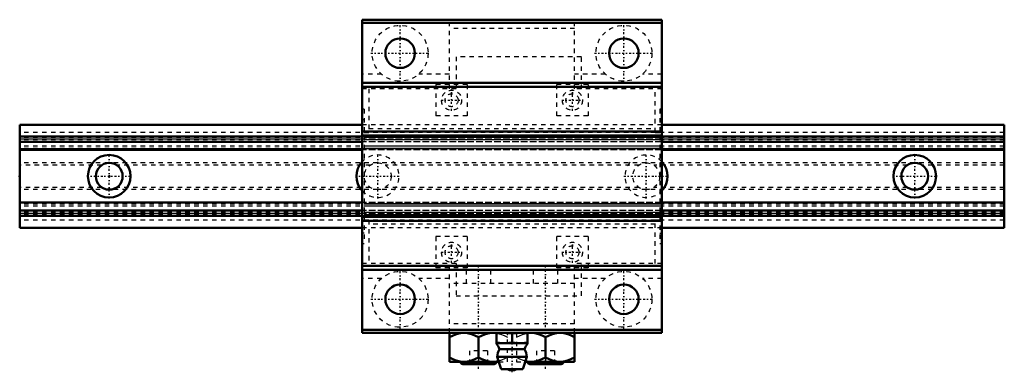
# Model space of a CAD drawing. Header units: millimetres. Extents: x -20 to 200, y -44 to 35.
import ezdxf

# ---------------------------------------------------------------- set-up
doc = ezdxf.new("R2010")
doc.units = ezdxf.units.MM
doc.linetypes.add('Center', pattern=[1.5, 0.45, -0.5, 0.05, -0.5])
doc.linetypes.add('Dashed', pattern=[2, 1, -1])
for name, color, linetype, lineweight in [('2d ConnectionPoints', 7, 'Continuous', 50), ('AM_0', 7, 'Continuous', 50), ('AM_4', 3, 'Continuous', 25), ('AM_7', 7, 'Center', 25), ('AM_9', 6, 'Dashed', 25)]:
    doc.layers.add(name, color=color, linetype=linetype, lineweight=lineweight)

# ---------------------------------------------------------------- blocks, each defined once
blk = doc.blocks.new('1_NSR20TBC_0_in_NSR20TBC1220LG200AM6F765000_4')
at = {"layer": 'AM_0'}
for p, q in [((56.5, 35), (56.5, -35)), ((123.5, 35), (56.5, 35)), ((123.5, 34.3), (56.5, 34.3)), ((123.5, 35), (123.5, -35)), ((123.5, 20.9), (56.5, 20.9)), ((123.5, 20), (56.5, 20)), ((123.5, 10), (56.5, 10)), ((123.5, 9.1), (56.5, 9.1)), ((123.5, -9.1), (56.5, -9.1)), ((123.5, -10), (56.5, -10)), ((123.5, -20), (56.5, -20)), ((123.5, -20.9), (56.5, -20.9)), ((123.5, -34.3), (56.5, -34.3)), ((123.5, -35), (56.5, -35)), ((76, -35), (76, -41.5)), ((85.75, -35), (86.5, -35.06)), ((86.56, -35), (86.5, -35.01)), ((86.5, -35.01), (86.5, -37.32)), ((90, -37.18), (90, -35.16)), ((93.5, -35.01), (93.44, -35)), ((93.5, -37.32), (93.5, -35.01)), ((104, -41.5), (104, -35)), ((82.5, -40.49), (82.5, -36.01)), ((87.92, -37.32), (86.5, -37.18)), ((86.5, -37.32), (93.5, -37.32)), ((90, -37.18), (88.58, -37.32)), ((91.42, -37.32), (90, -37.18)), ((93.5, -37.18), (92.08, -37.32)), ((97.5, -40.49), (97.5, -36.01)), ((87.2, -38.66), (92.8, -38.66)), ((76, -41.5), (87.06, -41.5)), ((86.7, -40.41), (87.58, -43.1)), ((86.7, -40.41), (93.3, -40.41)), ((92.42, -43.1), (93.3, -40.41)), ((92.94, -41.5), (104, -41.5)), ((79, -42), (86, -42)), ((87.58, -43.1), (92.42, -43.1)), ((94, -42), (101, -42))]:
    blk.add_line(p, q, dxfattribs=at)
for points in [[(76, -36.01), (76.67, -35.65), (77.35, -35.36), (78.09, -35.14), (78.84, -35.02), (79.25, -35)], [(79.25, -35), (80.09, -35.07), (80.94, -35.29), (81.73, -35.6), (82.5, -36.01)], [(82.5, -36.01), (83.17, -35.65), (83.85, -35.36), (84.59, -35.14), (85.34, -35.02), (85.75, -35)], [(86.5, -35.16), (87.36, -35.05), (88.23, -35.01), (88.24, -35.01)], [(88.24, -35.01), (89.12, -35.05), (90, -35.16)], [(90, -35.16), (90.86, -35.05), (91.73, -35.01), (91.74, -35.01)], [(91.74, -35.01), (92.62, -35.05), (93.5, -35.16)], [(93.5, -35.06), (93.84, -35.02), (94.25, -35)], [(94.25, -35), (95.09, -35.07), (95.94, -35.29), (96.73, -35.6), (97.5, -36.01)], [(97.5, -36.01), (98.17, -35.65), (98.85, -35.36), (99.59, -35.14), (100.34, -35.02), (100.75, -35)], [(100.75, -35), (101.59, -35.07), (102.44, -35.29), (103.23, -35.6), (104, -36.01)], [(79.25, -41.5), (78.41, -41.43), (77.56, -41.21), (76.77, -40.9), (76, -40.49)], [(82.5, -40.49), (81.83, -40.85), (81.15, -41.14), (80.41, -41.36), (79.66, -41.48), (79.25, -41.5)], [(85.75, -41.5), (84.91, -41.43), (84.06, -41.21), (83.27, -40.9), (82.5, -40.49)], [(87, -41.34), (86.91, -41.36), (86.16, -41.48), (85.75, -41.5)], [(94.25, -41.5), (93.41, -41.43), (93, -41.34)], [(97.5, -40.49), (96.83, -40.85), (96.15, -41.14), (95.41, -41.36), (94.66, -41.48), (94.25, -41.5)], [(100.75, -41.5), (99.91, -41.43), (99.06, -41.21), (98.27, -40.9), (97.5, -40.49)], [(104, -40.49), (103.33, -40.85), (102.65, -41.14), (101.91, -41.36), (101.16, -41.48), (100.75, -41.5)]]:
    blk.add_lwpolyline(points, dxfattribs=at)
for centre in [(65, 27.5), (115, 27.5), (65, -27.5), (115, -27.5)]:
    blk.add_circle(centre, 3.3, dxfattribs=at)
for centre, radius, start, end in [((81.6, -40.81), 6, 20.9616, 35.2438), ((98.4, -40.81), 6, 144.7473, 159.0384), ((90, -40.41), 3.3, 148.0466, 179.9323), ((90, -40.41), 3.3, 0.0677, 31.9534), ((79, -41.5), 0.5, 180, 270), ((86, -41.5), 0.5, 270, 360), ((94, -41.5), 0.5, 180, 270), ((101, -41.5), 0.5, 270, 360), ((90, -41.59), 1.82, 235.8736, 304.1264)]:
    blk.add_arc(centre, radius, start, end, dxfattribs=at)
at = {"layer": 'AM_7'}
for p, q in [((65, 20.94), (65, 34.06)), ((115, 20.94), (115, 34.06)), ((58.44, 27.5), (71.56, 27.5)), ((108.44, 27.5), (121.56, 27.5)), ((76.5, 14.64), (76.5, 19.36)), ((103.5, 14.64), (103.5, 19.36)), ((74.14, 17), (78.86, 17)), ((101.14, 17), (105.86, 17)), ((76.5, -19.36), (76.5, -14.64)), ((103.5, -19.36), (103.5, -14.64)), ((74.14, -17), (78.86, -17)), ((101.14, -17), (105.86, -17)), ((65, -34.06), (65, -20.94)), ((82.5, -43.05), (82.5, -19.95)), ((97.5, -43.05), (97.5, -19.95)), ((115, -34.06), (115, -20.94)), ((58.44, -27.5), (71.56, -27.5)), ((108.44, -27.5), (121.56, -27.5)), ((90, -43.83), (90, -34.58))]:
    blk.add_line(p, q, dxfattribs=at)
at = {"layer": 'AM_9'}
for p, q in [((76, 19.54), (76, 35)), ((104, 34.86), (76, 34.86)), ((104, 19.54), (104, 35)), ((104, 33), (76, 33)), ((77.5, 26.72), (77.5, 19.54)), ((105.5, 26.72), (77.5, 26.72)), ((105.5, 19.54), (105.5, 26.72)), ((60.85, 22.83), (56.5, 22.83)), ((76, 22.83), (69.15, 22.83)), ((110.85, 22.83), (104, 22.83)), ((123.5, 22.83), (119.15, 22.83)), ((76, 19.93), (56.5, 19.93)), ((80, 20.5), (73, 20.5)), ((73, 20.5), (73, 13.5)), ((80, 20.5), (80, 13.5)), ((107, 20.5), (100, 20.5)), ((100, 13.5), (100, 20.5)), ((123.5, 19.93), (104, 19.93)), ((107, 20.5), (107, 13.5)), ((77.5, 19.54), (56.5, 19.54)), ((58, 19.54), (58, 9.81)), ((123.5, 19.54), (104, 19.54)), ((122, 9.81), (122, 19.54)), ((57, 15), (56.5, 15)), ((57, 15), (57, -15)), ((80, 13.5), (73, 13.5)), ((107, 13.5), (100, 13.5)), ((123.5, 15), (123, 15)), ((123, 15), (123, -15)), ((56.5, 12.69), (57, 12.69)), ((123.5, 12.69), (123, 12.69)), ((57, 9.81), (58, 9.81)), ((123, 8.88), (57, 8.88)), ((123, 8.82), (57, 8.82)), ((58, 10.68), (122, 10.68)), ((122, 9.81), (123, 9.81)), ((123, 8.65), (57, 8.65)), ((123, 8.3), (57, 8.3)), ((123, 8.11), (57, 8.11)), ((123, 7.67), (57, 7.67)), ((123, 6.69), (57, 6.69)), ((123, 6.22), (57, 6.22)), ((57, 6.19), (123, 6.19)), ((123, 5.87), (57, 5.87)), ((123, -5.87), (57, -5.87)), ((123, -6.19), (57, -6.19)), ((123, -6.22), (57, -6.22)), ((123, -6.69), (57, -6.69)), ((123, -7.67), (57, -7.67)), ((123, -8.11), (57, -8.11)), ((123, -8.3), (57, -8.3)), ((123, -8.65), (57, -8.65)), ((123, -8.82), (57, -8.82)), ((57, -8.88), (123, -8.88)), ((58, -9.81), (57, -9.81)), ((58, -9.81), (58, -19.54)), ((122, -10.68), (58, -10.68)), ((123, -9.81), (122, -9.81)), ((122, -19.54), (122, -9.81)), ((57, -12.69), (56.5, -12.69)), ((123, -12.69), (123.5, -12.69)), ((56.5, -15), (57, -15)), ((73, -13.5), (73, -20.5)), ((80, -13.5), (73, -13.5)), ((80, -13.5), (80, -20.5)), ((107, -13.5), (100, -13.5)), ((100, -20.5), (100, -13.5)), ((107, -13.5), (107, -20.5)), ((123, -15), (123.5, -15)), ((77.5, -19.54), (56.5, -19.54)), ((76, -35), (76, -19.54)), ((77.5, -19.54), (77.5, -26.72)), ((123.5, -19.54), (104, -19.54)), ((104, -35), (104, -19.54)), ((105.5, -26.72), (105.5, -19.54)), ((76, -19.93), (56.5, -19.93)), ((80, -20.5), (73, -20.5)), ((104, -21), (76, -21)), ((79.75, -21), (79.75, -24)), ((85.25, -24), (85.25, -21)), ((94.75, -21), (94.75, -24)), ((107, -20.5), (100, -20.5)), ((100.25, -24), (100.25, -21)), ((123.5, -19.93), (104, -19.93)), ((60.85, -22.83), (56.5, -22.83)), ((76, -22.83), (69.15, -22.83)), ((104, -24), (76, -24)), ((110.85, -22.83), (104, -22.83)), ((123.5, -22.83), (119.15, -22.83)), ((77.5, -26.72), (105.5, -26.72)), ((104, -33), (76, -33)), ((76, -34.86), (104, -34.86)), ((89, -41.5), (89, -35)), ((91, -35), (91, -41.5)), ((80.5, -39), (80.5, -42)), ((84.5, -39), (80.5, -39)), ((84.5, -39), (84.5, -42)), ((95.5, -39), (95.5, -42)), ((99.5, -39), (95.5, -39)), ((99.5, -39), (99.5, -42)), ((82.5, -40.49), (82.5, -42)), ((87.06, -41.5), (89, -41.5)), ((91, -41.5), (92.94, -41.5)), ((97.5, -40.49), (97.5, -42))]:
    blk.add_line(p, q, dxfattribs=at)
for points in [[(86.5, -35.06), (86.59, -35.07), (87.44, -35.29), (88.23, -35.6), (89, -36.01)], [(91, -36.01), (91.67, -35.65), (92.35, -35.36), (93.09, -35.14), (93.5, -35.06)], [(89, -40.49), (88.33, -40.85), (87.65, -41.14), (87, -41.34)], [(93, -41.34), (92.56, -41.21), (91.77, -40.9), (91, -40.49)]]:
    blk.add_lwpolyline(points, dxfattribs=at)
for centre, radius in [((65, 27.5), 6.25), ((115, 27.5), 6.25), ((76.5, 17), 2.25), ((76.5, 17), 1.45), ((103.5, 17), 2.25), ((103.5, 17), 1.45), ((76.5, -17), 2.25), ((103.5, -17), 2.25), ((76.5, -17), 1.45), ((103.5, -17), 1.45), ((65, -27.5), 6.25), ((115, -27.5), 6.25)]:
    blk.add_circle(centre, radius, dxfattribs=at)
blk = doc.blocks.new('2_NSR20TBC22020_Track_0_in_NSR20TBC1220LG200AM6F765000_4')
at = {"layer": 'AM_0'}
for p, q in [((56.5, 11.5), (-20, 11.5)), ((-20, -11.5), (-20, 11.5)), ((200, 11.5), (123.5, 11.5)), ((200, -11.5), (200, 11.5)), ((56.5, 8.89), (-20, 8.89)), ((200, 8.89), (123.5, 8.89)), ((56.5, 7.67), (-20, 7.67)), ((200, 7.67), (123.5, 7.67)), ((56.5, 5.87), (-20, 5.87)), ((200, 5.87), (123.5, 5.87)), ((56.5, -5.87), (-20, -5.87)), ((200, -5.87), (123.5, -5.87)), ((56.5, -7.67), (-20, -7.67)), ((200, -7.67), (123.5, -7.67)), ((-20, -8.88), (56.5, -8.88)), ((123.5, -8.88), (200, -8.88)), ((56.5, -11.5), (-20, -11.5)), ((200, -11.5), (123.5, -11.5))]:
    blk.add_line(p, q, dxfattribs=at)
for centre, radius in [((0, 0), 4.75), ((180, 0), 4.75), ((0, 0), 3), ((180, 0), 3)]:
    blk.add_circle(centre, radius, dxfattribs=at)
for centre, start, end in [((60, 0), 137.4631, 222.5369), ((120, 0), 317.4631, 42.5369)]:
    blk.add_arc(centre, 4.75, start, end, dxfattribs=at)
at = {"layer": 'AM_4'}
for p, q in [((56.5, 8.82), (-20, 8.82)), ((200, 8.82), (123.5, 8.82)), ((56.5, 8.3), (-20, 8.3)), ((200, 8.3), (123.5, 8.3)), ((56.5, -8.3), (-20, -8.3)), ((200, -8.3), (123.5, -8.3)), ((56.5, -8.82), (-20, -8.82)), ((200, -8.82), (123.5, -8.82))]:
    blk.add_line(p, q, dxfattribs=at)
at = {"layer": 'AM_7'}
for p, q in [((0, -4.99), (0, 4.99)), ((60, -4.99), (60, 4.99)), ((120, -4.99), (120, 4.99)), ((180, -4.99), (180, 4.99)), ((-4.99, 0), (4.99, 0)), ((175.01, 0), (184.99, 0)), ((55.01, 0), (64.99, 0)), ((115.01, 0), (124.99, 0))]:
    blk.add_line(p, q, dxfattribs=at)
at = {"layer": 'AM_9'}
for p, q in [((123.5, 11.5), (56.5, 11.5)), ((200, 9.8), (-20, 9.8)), ((123.5, 8.89), (56.5, 8.89)), ((123.5, 8.82), (56.5, 8.82)), ((200, 8.65), (-20, 8.65)), ((200, 8.11), (-20, 8.11)), ((200, 6.69), (-20, 6.69)), ((123.5, 8.3), (56.5, 8.3)), ((123.5, 7.67), (56.5, 7.67)), ((200, 6.22), (-20, 6.22)), ((-20, 6.19), (200, 6.19)), ((123.5, 5.87), (56.5, 5.87)), ((200, 3), (-20, 3)), ((-1.66, 2.5), (-20, 2.5)), ((58.34, 2.5), (1.66, 2.5)), ((118.34, 2.5), (61.66, 2.5)), ((178.34, 2.5), (121.66, 2.5)), ((200, 2.5), (181.66, 2.5)), ((-1.66, -2.5), (-20, -2.5)), ((200, -3), (-20, -3)), ((58.34, -2.5), (1.66, -2.5)), ((118.34, -2.5), (61.66, -2.5)), ((178.34, -2.5), (121.66, -2.5)), ((200, -2.5), (181.66, -2.5)), ((200, -6.19), (-20, -6.19)), ((200, -6.22), (-20, -6.22)), ((123.5, -5.87), (56.5, -5.87)), ((200, -6.69), (-20, -6.69)), ((200, -8.11), (-20, -8.11)), ((200, -8.65), (-20, -8.65)), ((123.5, -7.67), (56.5, -7.67)), ((123.5, -8.3), (56.5, -8.3)), ((200, -9.8), (-20, -9.8)), ((123.5, -8.82), (56.5, -8.82)), ((56.5, -8.88), (123.5, -8.88)), ((123.5, -11.5), (56.5, -11.5))]:
    blk.add_line(p, q, dxfattribs=at)
for centre in [(60, 0), (120, 0)]:
    blk.add_circle(centre, 3, dxfattribs=at)
for centre, start, end in [((60, 0), 222.5369, 137.4631), ((120, 0), 42.5369, 317.4631)]:
    blk.add_arc(centre, 4.75, start, end, dxfattribs=at)

msp = doc.modelspace()

# ---------------------------------------------------------------- linework, layer by layer
at = {"layer": '2d ConnectionPoints'}
for p in [(-20, 0), (0, 0), (0, 0)]:
    msp.add_point(p, dxfattribs=at)

# ---------------------------------------------------------------- block references
for name in ['1_NSR20TBC_0_in_NSR20TBC1220LG200AM6F765000_4', '2_NSR20TBC22020_Track_0_in_NSR20TBC1220LG200AM6F765000_4']:
    msp.add_blockref(name, (0, 0))

doc.saveas('drawing.dxf')
